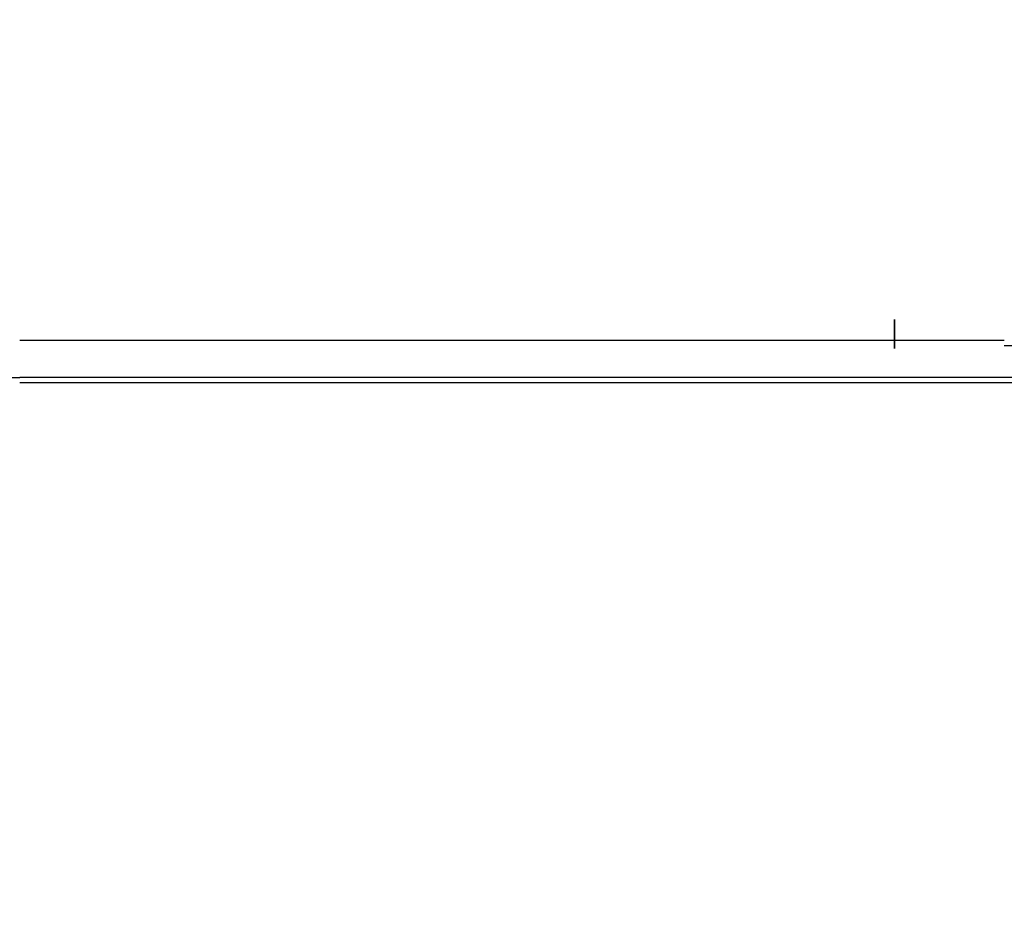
# Model space of a CAD drawing. Header units: millimetres. Extents: x -630 to 192, y -7 to 1615.
# Tile 188 of 249: x -219 to 27, y 1382 to 1604. Entities that reach past the tile are written whole.
import ezdxf

# ---------------------------------------------------------------- set-up
doc = ezdxf.new("R2010")
doc.units = ezdxf.units.MM
doc.header["$MEASUREMENT"] = 0
doc.layers.add('OVIDIO 160x80x72h', color=7, linetype='Continuous')

msp = doc.modelspace()

# ---------------------------------------------------------------- linework, layer by layer
at = {"layer": 'OVIDIO 160x80x72h', "extrusion": (0, 1, 0)}
for points in [[(-165.57, 719.83), (219.11, 719.83)], [(219.11, 717.58), (-165.19, 717.58)], [(-165.19, 717.58), (219.11, 717.58)], [(-165.57, 719.48), (219.11, 719.48)], [(219.11, 719.87), (-165.57, 719.87)], [(219.11, 721.37), (-165.57, 721.37)], [(-165.57, 719.87), (219.11, 719.87)], [(-165.57, 721.37), (219.11, 721.37)], [(219.11, 698.16), (-92.91, 698.16)], [(219.11, 699.5), (-92.91, 699.5)], [(219.11, 678.75), (-27.47, 678.75)], [(-27.47, 678.75), (219.11, 678.75)], [(219.11, 680.09), (-27.47, 680.09)], [(-27.47, 680.09), (219.11, 680.09)], [(219.11, 680.06), (-27.47, 680.06)], [(-27.47, 680.31), (219.11, 680.31)], [(219.11, 680.31), (-27.47, 680.31)], [(219.11, 679.64), (-27.47, 679.64)], [(-27.47, 679.64), (219.11, 679.64)], [(-90.72, 682.1), (-27.47, 682.1)], [(-27.47, 682.1), (-90.72, 682.1)], [(-27.47, 681.43), (-90.72, 681.43)], [(-90.72, 681.43), (-27.47, 681.43)], [(219.11, 718.46), (-79.22, 718.46)], [(-79.22, 718.46), (219.11, 718.46)], [(-79.22, 717.79), (219.11, 717.79)], [(219.11, 717.79), (-79.22, 717.79)], [(219.11, 718.37), (-77.82, 718.37)], [(-77.82, 718.37), (219.11, 718.37)], [(219.11, 719.87), (-77.82, 719.87)], [(-77.82, 719.87), (219.11, 719.87)], [(-68.46, 718.37), (219.11, 718.37)], [(-68.46, 719.87), (219.11, 719.87)], [(-54.05, 718.37), (219.11, 718.37)], [(219.11, 718.37), (-54.05, 718.37)], [(-54.05, 719.87), (219.11, 719.87)], [(-54.05, 719.12), (219.11, 719.12)], [(219.11, 719.87), (-54.05, 719.87)], [(201.45, 661.5), (475.11, 661.5)], [(201.45, 660.32), (475.11, 660.32)], [(201.45, 661.5), (-72.21, 661.5)], [(201.45, 660.32), (-72.21, 660.32)]]:
    msp.add_lwpolyline(points, dxfattribs=at)
at = {"layer": 'OVIDIO 160x80x72h', "extrusion": (7.53877e-07, 1, 0)}
for points in [[(603.41, 718.92), (219.11, 718.92)], [(219.11, 718.92), (603.41, 718.92)]]:
    msp.add_lwpolyline(points, dxfattribs=at)
at = {"layer": 'OVIDIO 160x80x72h', "extrusion": (-7.53877e-07, 1, 0)}
for points in [[(219.11, 718.92), (-165.19, 718.92)], [(-165.19, 718.92), (219.11, 718.92)]]:
    msp.add_lwpolyline(points, dxfattribs=at)
at = {"layer": 'OVIDIO 160x80x72h', "extrusion": (1, 0, 0)}
for points in [[(1528.56, 680.58), (1524.89, 678.75)], [(1524.89, 678.75), (1528.56, 680.58)], [(1528.56, 680.58), (1527.89, 681.92)], [(1527.89, 681.92), (1528.56, 680.58)], [(1524.55, 679.42), (1528.22, 681.25)], [(1524.22, 680.09), (1527.89, 681.92)], [(1527.89, 681.92), (1524.22, 680.09)], [(1526.72, 679.67), (1526.05, 681.01)], [(1524.89, 678.75), (1524.85, 678.73), (1524.81, 678.71), (1524.77, 678.69), (1524.73, 678.67), (1524.68, 678.66), (1524.64, 678.64), (1524.59, 678.63), (1524.55, 678.62), (1524.5, 678.6), (1524.46, 678.59), (1524.41, 678.58), (1524.36, 678.57), (1524.31, 678.56), (1524.27, 678.56), (1524.22, 678.55), (1524.17, 678.54), (1524.12, 678.54), (1524.07, 678.54), (1524.02, 678.54), (1523.97, 678.54), (1523.92, 678.54), (1523.87, 678.54), (1523.82, 678.55), (1523.76, 678.55), (1523.71, 678.56), (1523.66, 678.56), (1523.61, 678.57), (1523.56, 678.58), (1523.51, 678.6), (1523.46, 678.61), (1523.41, 678.62), (1523.36, 678.64), (1523.31, 678.66), (1523.27, 678.67), (1523.22, 678.69), (1523.17, 678.72), (1523.12, 678.74), (1523.08, 678.76), (1523.03, 678.78), (1522.99, 678.81), (1522.94, 678.84), (1522.9, 678.86), (1522.86, 678.89), (1522.82, 678.92), (1522.78, 678.95), (1522.74, 678.98), (1522.7, 679.01), (1522.66, 679.05), (1522.62, 679.08), (1522.59, 679.11), (1522.55, 679.15), (1522.52, 679.18), (1522.49, 679.22), (1522.46, 679.26), (1522.43, 679.29), (1522.4, 679.33), (1522.37, 679.37), (1522.34, 679.41), (1522.32, 679.45), (1522.29, 679.49), (1522.27, 679.52), (1522.25, 679.56), (1522.23, 679.6), (1522.21, 679.64)], [(1522.21, 679.64), (1522.23, 679.6), (1522.25, 679.56), (1522.27, 679.52), (1522.29, 679.49), (1522.32, 679.45), (1522.34, 679.41), (1522.37, 679.37), (1522.4, 679.33), (1522.43, 679.29), (1522.46, 679.26), (1522.49, 679.22), (1522.52, 679.18), (1522.55, 679.15), (1522.59, 679.11), (1522.62, 679.08), (1522.66, 679.05), (1522.7, 679.01), (1522.74, 678.98), (1522.78, 678.95), (1522.82, 678.92), (1522.86, 678.89), (1522.9, 678.86), (1522.94, 678.84), (1522.99, 678.81), (1523.03, 678.78), (1523.08, 678.76), (1523.12, 678.74), (1523.17, 678.72), (1523.22, 678.69), (1523.27, 678.67), (1523.31, 678.66), (1523.36, 678.64), (1523.41, 678.62), (1523.46, 678.61), (1523.51, 678.6), (1523.56, 678.58), (1523.61, 678.57), (1523.66, 678.56), (1523.71, 678.56), (1523.76, 678.55), (1523.82, 678.55), (1523.87, 678.54), (1523.92, 678.54), (1523.97, 678.54), (1524.02, 678.54), (1524.07, 678.54), (1524.12, 678.54), (1524.17, 678.54), (1524.22, 678.55), (1524.27, 678.56), (1524.31, 678.56), (1524.36, 678.57), (1524.41, 678.58), (1524.46, 678.59), (1524.5, 678.6), (1524.55, 678.62), (1524.59, 678.63), (1524.64, 678.64), (1524.68, 678.66), (1524.73, 678.67), (1524.77, 678.69), (1524.81, 678.71), (1524.85, 678.73), (1524.89, 678.75)], [(1524.89, 678.75), (1524.22, 680.09)], [(1524.22, 680.09), (1524.89, 678.75)], [(1522.89, 678.87), (1524.44, 679.64)], [(1523.55, 680.31), (1523.55, 680.31), (1523.56, 680.3), (1523.56, 680.29), (1523.57, 680.28), (1523.57, 680.27), (1523.58, 680.27), (1523.58, 680.26), (1523.59, 680.25), (1523.59, 680.24), (1523.6, 680.23), (1523.6, 680.23), (1523.61, 680.22), (1523.62, 680.21), (1523.62, 680.2), (1523.63, 680.2), (1523.63, 680.19), (1523.64, 680.18), (1523.65, 680.18), (1523.66, 680.17), (1523.66, 680.16), (1523.67, 680.16), (1523.68, 680.15), (1523.69, 680.14), (1523.69, 680.14), (1523.7, 680.13), (1523.71, 680.13), (1523.72, 680.12), (1523.73, 680.11), (1523.74, 680.11), (1523.74, 680.1), (1523.75, 680.1), (1523.76, 680.09), (1523.77, 680.09), (1523.78, 680.09), (1523.79, 680.08), (1523.8, 680.08), (1523.81, 680.07), (1523.82, 680.07), (1523.83, 680.07), (1523.84, 680.06), (1523.84, 680.06), (1523.85, 680.06), (1523.86, 680.05), (1523.87, 680.05), (1523.88, 680.05), (1523.89, 680.05), (1523.9, 680.05), (1523.91, 680.04), (1523.92, 680.04), (1523.93, 680.04), (1523.94, 680.04), (1523.95, 680.04), (1523.96, 680.04), (1523.97, 680.04), (1523.98, 680.04), (1523.99, 680.04), (1524, 680.04), (1524.01, 680.04), (1524.02, 680.04), (1524.03, 680.04), (1524.04, 680.04), (1524.04, 680.04), (1524.05, 680.04), (1524.06, 680.04), (1524.07, 680.04), (1524.08, 680.04), (1524.09, 680.05), (1524.1, 680.05), (1524.11, 680.05), (1524.12, 680.05), (1524.13, 680.06), (1524.14, 680.06), (1524.15, 680.06), (1524.16, 680.07), (1524.17, 680.07), (1524.18, 680.07), (1524.19, 680.08), (1524.2, 680.08), (1524.21, 680.09), (1524.22, 680.09)], [(1524.22, 680.09), (1524.21, 680.09), (1524.2, 680.08), (1524.19, 680.08), (1524.18, 680.07), (1524.17, 680.07), (1524.16, 680.07), (1524.15, 680.06), (1524.14, 680.06), (1524.13, 680.06), (1524.12, 680.05), (1524.11, 680.05), (1524.1, 680.05), (1524.09, 680.05), (1524.08, 680.04), (1524.07, 680.04), (1524.06, 680.04), (1524.05, 680.04), (1524.04, 680.04), (1524.04, 680.04), (1524.03, 680.04), (1524.02, 680.04), (1524.01, 680.04), (1524, 680.04), (1523.99, 680.04), (1523.98, 680.04), (1523.97, 680.04), (1523.96, 680.04), (1523.95, 680.04), (1523.94, 680.04), (1523.93, 680.04), (1523.92, 680.04), (1523.91, 680.04), (1523.9, 680.05), (1523.89, 680.05), (1523.88, 680.05), (1523.87, 680.05), (1523.86, 680.05), (1523.85, 680.06), (1523.84, 680.06), (1523.84, 680.06), (1523.83, 680.07), (1523.82, 680.07), (1523.81, 680.07), (1523.8, 680.08), (1523.79, 680.08), (1523.78, 680.09), (1523.77, 680.09), (1523.76, 680.09), (1523.75, 680.1), (1523.74, 680.1), (1523.74, 680.11), (1523.73, 680.11), (1523.72, 680.12), (1523.71, 680.13), (1523.7, 680.13), (1523.69, 680.14), (1523.69, 680.14), (1523.68, 680.15), (1523.67, 680.16), (1523.66, 680.16), (1523.66, 680.17), (1523.65, 680.18), (1523.64, 680.18), (1523.63, 680.19), (1523.63, 680.2), (1523.62, 680.2), (1523.62, 680.21), (1523.61, 680.22), (1523.6, 680.23), (1523.6, 680.23), (1523.59, 680.24), (1523.59, 680.25), (1523.58, 680.26), (1523.58, 680.27), (1523.57, 680.27), (1523.57, 680.28), (1523.56, 680.29), (1523.56, 680.3), (1523.55, 680.31), (1523.55, 680.31)], [(1523.1, 680.09), (1523.88, 678.54)], [(1522.65, 682.1), (1523.55, 680.31)], [(1523.55, 680.31), (1522.21, 679.64)], [(1523.55, 680.31), (1522.65, 682.1)], [(1522.21, 679.64), (1523.55, 680.31)], [(1521.76, 680.54), (1523.1, 681.21)], [(1521.98, 681.77), (1522.88, 679.98)], [(1522.65, 682.1), (1521.31, 681.43)], [(1521.31, 681.43), (1522.65, 682.1)], [(1522.21, 679.64), (1521.31, 681.43)], [(1521.31, 681.43), (1522.21, 679.64)]]:
    msp.add_lwpolyline(points, dxfattribs=at)
at = {"layer": 'OVIDIO 160x80x72h'}
for points in [[(-219.11, 1523.36), (27.47, 1523.36)], [(90.72, 1521.98), (27.47, 1521.98)], [(-528.01, 1514.01), (-219.11, 1514.01)], [(89.79, 1514.01), (-219.11, 1514.01)], [(89.79, 1512.67), (-219.11, 1512.67)]]:
    msp.add_lwpolyline(points, dxfattribs=at)

doc.saveas('drawing.dxf')
